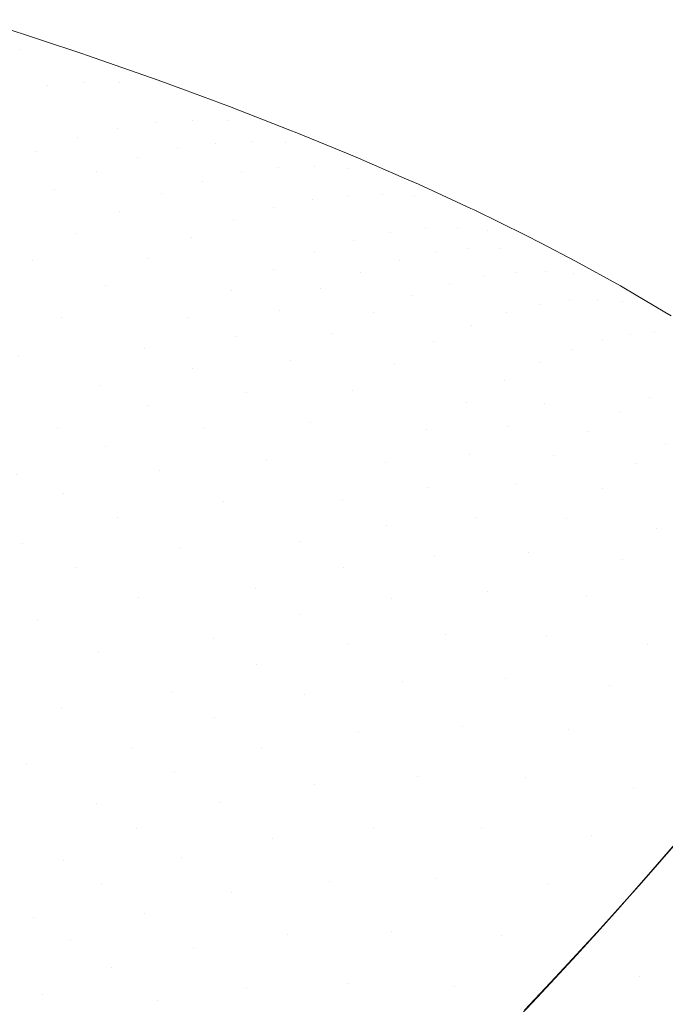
# Model space of a CAD drawing. Header units: centimetres. Extents: x -68 to 68, y -30 to 21.
# Tile 26 of 27: x 63.18 to 65.15, y 17.21 to 20.21. Entities that reach past the tile are written whole.
import ezdxf

# ---------------------------------------------------------------- set-up
doc = ezdxf.new("R2010")
doc.units = ezdxf.units.CM
doc.header["$LTSCALE"] = 2.54
doc.layers.add('Lucido design-1', color=7, linetype='Continuous')

# ---------------------------------------------------------------- blocks, each defined once
blk = doc.blocks.new('Gruppo-1')
at = {"color": 1, "linetype": 'Continuous', "lineweight": 9}
for points, invisible_edges in [([(63.0693, 20.1174, 171.1149), (63.1787, 20.1203, 171.0371), (62.8917, 20.2101, 170.699)], 11), ([(63.1084, 20.1918, 170.5694), (62.8917, 20.2101, 170.699), (63.1787, 20.1203, 171.0371)], 11), ([(63.1787, 20.1203, 171.0371), (63.3695, 20.1056, 170.8757), (63.1084, 20.1918, 170.5694)], 9), ([(63.0693, 20.1174, 171.1149), (62.9545, 20.105, 171.1941), (63.2602, 20.0091, 171.5341)], 11), ([(63.1414, 19.9886, 171.6175), (63.2602, 20.0091, 171.5341), (62.9545, 20.105, 171.1941)], 11), ([(63.1787, 20.1203, 171.0371), (63.0693, 20.1174, 171.1149), (63.3737, 20.019, 171.4516)], 11), ([(63.2602, 20.0091, 171.5341), (63.3737, 20.019, 171.4516), (63.0693, 20.1174, 171.1149)], 11), ([(63.3737, 20.019, 171.4516), (63.4815, 20.0195, 171.3706), (63.1787, 20.1203, 171.0371)], 11), ([(63.1787, 20.1203, 171.0371), (63.4815, 20.0195, 171.3706), (63.5994, 20.0254, 171.1309)], 11), ([(63.1787, 20.1203, 171.0371), (63.3802, 20.1019, 170.8876), (63.3695, 20.1056, 170.8757)], 9), ([(63.5994, 20.0254, 171.1309), (63.3802, 20.1019, 170.8876), (63.1787, 20.1203, 171.0371)], 10), ([(63.2602, 20.0091, 171.5341), (63.1414, 19.9886, 171.6175), (63.476, 19.8792, 171.959)], 11), ([(63.3737, 20.019, 171.4516), (63.2602, 20.0091, 171.5341), (63.593, 19.8968, 171.8709)], 11), ([(63.476, 19.8792, 171.959), (63.593, 19.8968, 171.8709), (63.2602, 20.0091, 171.5341)], 11), ([(63.4815, 20.0195, 171.3706), (63.3737, 20.019, 171.4516), (63.7043, 19.904, 171.7838)], 11), ([(63.593, 19.8968, 171.8709), (63.7043, 19.904, 171.7838), (63.3737, 20.019, 171.4516)], 11), ([(63.4815, 20.0195, 171.3706), (63.6796, 19.9958, 171.2143), (63.5994, 20.0254, 171.1309)], 9), ([(63.7043, 19.904, 171.7838), (63.8094, 19.9017, 171.6984), (63.4815, 20.0195, 171.3706)], 11), ([(63.4815, 20.0195, 171.3706), (63.8094, 19.9017, 171.6984), (63.8174, 19.945, 171.3575)], 11), ([(63.8174, 19.945, 171.3575), (63.6796, 19.9958, 171.2143), (63.4815, 20.0195, 171.3706)], 10), ([(63.1414, 19.9886, 171.6175), (63.0179, 19.9563, 171.7009), (63.3538, 19.8498, 172.0472)], 11), ([(63.3538, 19.8498, 172.0472), (63.476, 19.8792, 171.959), (63.1414, 19.9886, 171.6175)], 11), ([(63.0179, 19.9563, 171.7009), (62.8907, 19.9113, 171.7834), (63.2272, 19.8075, 172.1345)], 11), ([(63.2272, 19.8075, 172.1345), (63.3538, 19.8498, 172.0472), (63.0179, 19.9563, 171.7009)], 11), ([(63.8094, 19.9017, 171.6984), (64.001, 19.8735, 171.5345), (63.8174, 19.945, 171.3575)], 9), ([(63.0974, 19.7515, 172.2198), (63.2272, 19.8075, 172.1345), (62.8907, 19.9113, 171.7834)], 11), ([(63.593, 19.8968, 171.8709), (63.476, 19.8792, 171.959), (63.658, 19.816, 172.1291)], 11), ([(63.7043, 19.904, 171.7838), (63.593, 19.8968, 171.8709), (63.7736, 19.8321, 172.0379)], 11), ([(63.658, 19.816, 172.1291), (63.7736, 19.8321, 172.0379), (63.593, 19.8968, 171.8709)], 11), ([(63.7736, 19.8321, 172.0379), (63.8832, 19.8377, 171.9478), (63.7043, 19.904, 171.7838)], 11), ([(63.8094, 19.9017, 171.6984), (63.7043, 19.904, 171.7838), (63.8832, 19.8377, 171.9478)], 11), ([(63.8832, 19.8377, 171.9478), (63.9864, 19.834, 171.8595), (63.8094, 19.9017, 171.6984)], 11), ([(64.0221, 19.8652, 171.5548), (63.8094, 19.9017, 171.6984), (63.9864, 19.834, 171.8595)], 11), ([(64.0221, 19.8652, 171.5548), (64.001, 19.8735, 171.5345), (63.8094, 19.9017, 171.6984)], 10), ([(63.476, 19.8792, 171.959), (63.3538, 19.8498, 172.0472), (63.5369, 19.7881, 172.2205)], 11), ([(63.5369, 19.7881, 172.2205), (63.658, 19.816, 172.1291), (63.476, 19.8792, 171.959)], 11), ([(63.9864, 19.834, 171.8595), (64.1738, 19.8028, 171.69), (64.0221, 19.8652, 171.5548)], 9), ([(63.3538, 19.8498, 172.0472), (63.2272, 19.8075, 172.1345), (63.4111, 19.7474, 172.311)], 11), ([(63.4111, 19.7474, 172.311), (63.5369, 19.7881, 172.2205), (63.3538, 19.8498, 172.0472)], 11), ([(63.7736, 19.8321, 172.0379), (63.658, 19.816, 172.1291), (63.8544, 19.7441, 172.299)], 11), ([(63.8832, 19.8377, 171.9478), (63.7736, 19.8321, 172.0379), (63.9679, 19.7587, 172.2039)], 11), ([(63.8544, 19.7441, 172.299), (63.9679, 19.7587, 172.2039), (63.7736, 19.8321, 172.0379)], 11), ([(63.9679, 19.7587, 172.2039), (64.0752, 19.7627, 172.1101), (63.8832, 19.8377, 171.9478)], 11), ([(63.9864, 19.834, 171.8595), (63.8832, 19.8377, 171.9478), (64.0752, 19.7627, 172.1101)], 11), ([(64.0752, 19.7627, 172.1101), (64.1758, 19.7575, 172.0182), (63.9864, 19.834, 171.8595)], 11), ([(64.2108, 19.7876, 171.7229), (63.9864, 19.834, 171.8595), (64.1758, 19.7575, 172.0182)], 11), ([(64.2108, 19.7876, 171.7229), (64.1738, 19.8028, 171.69), (63.9864, 19.834, 171.8595)], 10), ([(63.2272, 19.8075, 172.1345), (63.0974, 19.7515, 172.2198), (63.2815, 19.6928, 172.3994)], 11), ([(63.2815, 19.6928, 172.3994), (63.4111, 19.7474, 172.311), (63.2272, 19.8075, 172.1345)], 11), ([(63.658, 19.816, 172.1291), (63.5369, 19.7881, 172.2205), (63.7349, 19.7178, 172.3943)], 11), ([(63.7349, 19.7178, 172.3943), (63.8544, 19.7441, 172.299), (63.658, 19.816, 172.1291)], 11), ([(63.5369, 19.7881, 172.2205), (63.4111, 19.7474, 172.311), (63.6104, 19.6787, 172.4887)], 11), ([(63.6104, 19.6787, 172.4887), (63.7349, 19.7178, 172.3943), (63.5369, 19.7881, 172.2205)], 11), ([(64.1758, 19.7575, 172.0182), (64.3574, 19.7237, 171.8419), (64.2108, 19.7876, 171.7229)], 9), ([(63.1495, 19.6235, 172.4843), (63.2815, 19.6928, 172.3994), (63.0974, 19.7515, 172.2198)], 11), ([(63.4111, 19.7474, 172.311), (63.2815, 19.6928, 172.3994), (63.4816, 19.6255, 172.581)], 11), ([(63.4816, 19.6255, 172.581), (63.6104, 19.6787, 172.4887), (63.4111, 19.7474, 172.311)], 11), ([(63.8544, 19.7441, 172.299), (63.7349, 19.7178, 172.3943), (63.952, 19.6358, 172.568)], 11), ([(63.9679, 19.7587, 172.2039), (63.8544, 19.7441, 172.299), (64.0689, 19.6606, 172.4678)], 11), ([(63.952, 19.6358, 172.568), (64.0689, 19.6606, 172.4678), (63.8544, 19.7441, 172.299)], 11), ([(64.0752, 19.7627, 172.1101), (63.9679, 19.7587, 172.2039), (64.1795, 19.6737, 172.3678)], 11), ([(64.0689, 19.6606, 172.4678), (64.1795, 19.6737, 172.3678), (63.9679, 19.7587, 172.2039)], 11), ([(64.1795, 19.6737, 172.3678), (64.2834, 19.6763, 172.2693), (64.0752, 19.7627, 172.1101)], 11), ([(64.1758, 19.7575, 172.0182), (64.0752, 19.7627, 172.1101), (64.2834, 19.6763, 172.2693)], 11), ([(64.2834, 19.6763, 172.2693), (64.3804, 19.6698, 172.1729), (64.1758, 19.7575, 172.0182)], 11), ([(64.3938, 19.7078, 171.8714), (64.1758, 19.7575, 172.0182), (64.3804, 19.6698, 172.1729)], 11), ([(64.3938, 19.7078, 171.8714), (64.3574, 19.7237, 171.8419), (64.1758, 19.7575, 172.0182)], 10), ([(63.7349, 19.7178, 172.3943), (63.6104, 19.6787, 172.4887), (63.8295, 19.5982, 172.6674)], 11), ([(63.8295, 19.5982, 172.6674), (63.952, 19.6358, 172.568), (63.7349, 19.7178, 172.3943)], 11), ([(64.3804, 19.6698, 172.1729), (64.5537, 19.6339, 171.9887), (64.3938, 19.7078, 171.8714)], 9), ([(63.2815, 19.6928, 172.3994), (63.1495, 19.6235, 172.4843), (63.3499, 19.5576, 172.6697)], 11), ([(63.3499, 19.5576, 172.6697), (63.4816, 19.6255, 172.581), (63.2815, 19.6928, 172.3994)], 11), ([(63.6104, 19.6787, 172.4887), (63.4816, 19.6255, 172.581), (63.7022, 19.5465, 172.7646)], 11), ([(63.7022, 19.5465, 172.7646), (63.8295, 19.5982, 172.6674), (63.6104, 19.6787, 172.4887)], 11), ([(64.0689, 19.6606, 172.4678), (63.952, 19.6358, 172.568), (64.196, 19.5361, 172.7415)], 11), ([(64.1795, 19.6737, 172.3678), (64.0689, 19.6606, 172.4678), (64.3087, 19.5597, 172.6348)], 11), ([(64.196, 19.5361, 172.7415), (64.3087, 19.5597, 172.6348), (64.0689, 19.6606, 172.4678)], 11), ([(64.2834, 19.6763, 172.2693), (64.1795, 19.6737, 172.3678), (64.4147, 19.5717, 172.5286)], 11), ([(64.3087, 19.5597, 172.6348), (64.4147, 19.5717, 172.5286), (64.1795, 19.6737, 172.3678)], 11), ([(64.4147, 19.5717, 172.5286), (64.5136, 19.5734, 172.4239), (64.2834, 19.6763, 172.2693)], 11), ([(64.3804, 19.6698, 172.1729), (64.2834, 19.6763, 172.2693), (64.5136, 19.5734, 172.4239)], 11), ([(64.5136, 19.5734, 172.4239), (64.6053, 19.5659, 172.3216), (64.3804, 19.6698, 172.1729)], 11), ([(64.5633, 19.6296, 171.9957), (64.3804, 19.6698, 172.1729), (64.6053, 19.5659, 172.3216)], 11), ([(64.5633, 19.6296, 171.9957), (64.5537, 19.6339, 171.9887), (64.3804, 19.6698, 172.1729)], 10), ([(63.1495, 19.6235, 172.4843), (63.0165, 19.539, 172.5643), (63.2166, 19.4744, 172.7533)], 11), ([(63.2166, 19.4744, 172.7533), (63.3499, 19.5576, 172.6697), (63.1495, 19.6235, 172.4843)], 11), ([(63.4816, 19.6255, 172.581), (63.3499, 19.5576, 172.6697), (63.5713, 19.48, 172.8581)], 11), ([(63.5713, 19.48, 172.8581), (63.7022, 19.5465, 172.7646), (63.4816, 19.6255, 172.581)], 11), ([(63.952, 19.6358, 172.568), (63.8295, 19.5982, 172.6674), (64.0769, 19.4996, 172.8474)], 11), ([(64.0769, 19.4996, 172.8474), (64.196, 19.5361, 172.7415), (63.952, 19.6358, 172.568)], 11), ([(64.6053, 19.5659, 172.3216), (64.72, 19.5529, 172.0984), (64.5633, 19.6296, 171.9957)], 9), ([(63.8295, 19.5982, 172.6674), (63.7022, 19.5465, 172.7646), (63.9523, 19.4491, 172.951)], 11), ([(63.9523, 19.4491, 172.951), (64.0769, 19.4996, 172.8474), (63.8295, 19.5982, 172.6674)], 11), ([(63.3499, 19.5576, 172.6697), (63.2166, 19.4744, 172.7533), (63.4381, 19.3979, 172.9462)], 11), ([(63.4381, 19.3979, 172.9462), (63.5713, 19.48, 172.8581), (63.3499, 19.5576, 172.6697)], 11), ([(64.3087, 19.5597, 172.6348), (64.196, 19.5361, 172.7415), (64.3343, 19.4755, 172.8289)], 11), ([(64.4147, 19.5717, 172.5286), (64.3087, 19.5597, 172.6348), (64.444, 19.4989, 172.7181)], 11), ([(64.3343, 19.4755, 172.8289), (64.444, 19.4989, 172.7181), (64.3087, 19.5597, 172.6348)], 11), ([(64.5136, 19.5734, 172.4239), (64.4147, 19.5717, 172.5286), (64.5466, 19.5107, 172.6079)], 11), ([(64.444, 19.4989, 172.7181), (64.5466, 19.5107, 172.6079), (64.4147, 19.5717, 172.5286)], 11), ([(64.6053, 19.5659, 172.3216), (64.5136, 19.5734, 172.4239), (64.6419, 19.5122, 172.4993)], 11), ([(64.5466, 19.5107, 172.6079), (64.6419, 19.5122, 172.4993), (64.5136, 19.5734, 172.4239)], 11), ([(64.8654, 19.4342, 172.4626), (64.6053, 19.5659, 172.3216), (64.6419, 19.5122, 172.4993)], 11), ([(64.6053, 19.5659, 172.3216), (64.8654, 19.4342, 172.4626), (64.8723, 19.4738, 172.1856)], 11), ([(64.6053, 19.5659, 172.3216), (64.7676, 19.5282, 172.1257), (64.72, 19.5529, 172.0984)], 9), ([(64.8723, 19.4738, 172.1856), (64.7676, 19.5282, 172.1257), (64.6053, 19.5659, 172.3216)], 10), ([(63.0834, 19.3756, 172.8302), (63.2166, 19.4744, 172.7533), (63.0165, 19.539, 172.5643)], 11), ([(63.7022, 19.5465, 172.7646), (63.5713, 19.48, 172.8581), (63.8233, 19.3836, 173.0507)], 11), ([(63.8233, 19.3836, 173.0507), (63.9523, 19.4491, 172.951), (63.7022, 19.5465, 172.7646)], 11), ([(64.196, 19.5361, 172.7415), (64.0769, 19.4996, 172.8474), (64.2179, 19.4392, 172.9389)], 11), ([(64.2179, 19.4392, 172.9389), (64.3343, 19.4755, 172.8289), (64.196, 19.5361, 172.7415)], 11), ([(64.0769, 19.4996, 172.8474), (63.9523, 19.4491, 172.951), (64.0955, 19.389, 173.0466)], 11), ([(64.0955, 19.389, 173.0466), (64.2179, 19.4392, 172.9389), (64.0769, 19.4996, 172.8474)], 11), ([(64.444, 19.4989, 172.7181), (64.3343, 19.4755, 172.8289), (64.4883, 19.4036, 172.9169)], 11), ([(64.5466, 19.5107, 172.6079), (64.444, 19.4989, 172.7181), (64.5939, 19.4272, 172.8013)], 11), ([(64.4883, 19.4036, 172.9169), (64.5939, 19.4272, 172.8013), (64.444, 19.4989, 172.7181)], 11), ([(64.6419, 19.5122, 172.4993), (64.5466, 19.5107, 172.6079), (64.6919, 19.4394, 172.6862)], 11), ([(64.5939, 19.4272, 172.8013), (64.6919, 19.4394, 172.6862), (64.5466, 19.5107, 172.6079)], 11), ([(64.6919, 19.4394, 172.6862), (64.7824, 19.4413, 172.5731), (64.6419, 19.5122, 172.4993)], 11), ([(64.6419, 19.5122, 172.4993), (64.7824, 19.4413, 172.5731), (64.8654, 19.4342, 172.4626)], 11), ([(63.2166, 19.4744, 172.7533), (63.0834, 19.3756, 172.8302), (63.3043, 19.3002, 173.0272)], 11), ([(63.3043, 19.3002, 173.0272), (63.4381, 19.3979, 172.9462), (63.2166, 19.4744, 172.7533)], 11), ([(63.5713, 19.48, 172.8581), (63.4381, 19.3979, 172.9462), (63.6911, 19.3026, 173.1446)], 11), ([(63.6911, 19.3026, 173.1446), (63.8233, 19.3836, 173.0507), (63.5713, 19.48, 172.8581)], 11), ([(64.3343, 19.4755, 172.8289), (64.2179, 19.4392, 172.9389), (64.3756, 19.3671, 173.0318)], 11), ([(64.3756, 19.3671, 173.0318), (64.4883, 19.4036, 172.9169), (64.3343, 19.4755, 172.8289)], 11), ([(64.8654, 19.4342, 172.4626), (65.0095, 19.3981, 172.2524), (64.8723, 19.4738, 172.1856)], 9), ([(63.9523, 19.4491, 172.951), (63.8233, 19.3836, 173.0507), (63.9682, 19.3238, 173.1503)], 11), ([(63.9682, 19.3238, 173.1503), (64.0955, 19.389, 173.0466), (63.9523, 19.4491, 172.951)], 11), ([(64.2179, 19.4392, 172.9389), (64.0955, 19.389, 173.0466), (64.2565, 19.3166, 173.1444)], 11), ([(64.2565, 19.3166, 173.1444), (64.3756, 19.3671, 173.0318), (64.2179, 19.4392, 172.9389)], 11), ([(64.6919, 19.4394, 172.6862), (64.5939, 19.4272, 172.8013), (64.7625, 19.3405, 172.8836)], 11), ([(64.7824, 19.4413, 172.5731), (64.6919, 19.4394, 172.6862), (64.8545, 19.3539, 172.7629)], 11), ([(64.7625, 19.3405, 172.8836), (64.8545, 19.3539, 172.7629), (64.6919, 19.4394, 172.6862)], 11), ([(64.8545, 19.3539, 172.7629), (64.9385, 19.3571, 172.6443), (64.7824, 19.4413, 172.5731)], 11), ([(64.8654, 19.4342, 172.4626), (64.7824, 19.4413, 172.5731), (64.9385, 19.3571, 172.6443)], 11), ([(64.5939, 19.4272, 172.8013), (64.4883, 19.4036, 172.9169), (64.6627, 19.3156, 173.005)], 11), ([(64.6627, 19.3156, 173.005), (64.7625, 19.3405, 172.8836), (64.5939, 19.4272, 172.8013)], 11), ([(64.9385, 19.3571, 172.6443), (65.0149, 19.3514, 172.5286), (64.8654, 19.4342, 172.4626)], 11), ([(65.02, 19.3923, 172.2575), (64.8654, 19.4342, 172.4626), (65.0149, 19.3514, 172.5286)], 11), ([(65.02, 19.3923, 172.2575), (65.0095, 19.3981, 172.2524), (64.8654, 19.4342, 172.4626)], 10), ([(63.4381, 19.3979, 172.9462), (63.3043, 19.3002, 173.0272), (63.5573, 19.2057, 173.231)], 11), ([(63.5573, 19.2057, 173.231), (63.6911, 19.3026, 173.1446), (63.4381, 19.3979, 172.9462)], 11), ([(63.8233, 19.3836, 173.0507), (63.6911, 19.3026, 173.1446), (63.8371, 19.2431, 173.248)], 11), ([(63.8371, 19.2431, 173.248), (63.9682, 19.3238, 173.1503), (63.8233, 19.3836, 173.0507)], 11), ([(64.0955, 19.389, 173.0466), (63.9682, 19.3238, 173.1503), (64.1317, 19.2513, 173.2527)], 11), ([(64.1317, 19.2513, 173.2527), (64.2565, 19.3166, 173.1444), (64.0955, 19.389, 173.0466)], 11), ([(64.4883, 19.4036, 172.9169), (64.3756, 19.3671, 173.0318), (64.5553, 19.2781, 173.1257)], 11), ([(64.5553, 19.2781, 173.1257), (64.6627, 19.3156, 173.005), (64.4883, 19.4036, 172.9169)], 11), ([(65.0149, 19.3514, 172.5286), (65.1457, 19.318, 172.3084), (65.02, 19.3923, 172.2575)], 9), ([(63.1718, 19.1869, 173.0995), (63.3043, 19.3002, 173.0272), (63.0834, 19.3756, 172.8302)], 11), ([(64.3756, 19.3671, 173.0318), (64.2565, 19.3166, 173.1444), (64.4407, 19.2267, 173.244)], 11), ([(64.4407, 19.2267, 173.244), (64.5553, 19.2781, 173.1257), (64.3756, 19.3671, 173.0318)], 11), ([(64.8545, 19.3539, 172.7629), (64.7625, 19.3405, 172.8836), (64.9555, 19.2319, 172.963)], 11), ([(64.9385, 19.3571, 172.6443), (64.8545, 19.3539, 172.7629), (65.039, 19.2481, 172.8358)], 11), ([(64.9555, 19.2319, 172.963), (65.039, 19.2481, 172.8358), (64.8545, 19.3539, 172.7629)], 11), ([(65.039, 19.2481, 172.8358), (65.1143, 19.2543, 172.7109), (64.9385, 19.3571, 172.6443)], 11), ([(65.0149, 19.3514, 172.5286), (64.9385, 19.3571, 172.6443), (65.1143, 19.2543, 172.7109)], 11), ([(65.1143, 19.2543, 172.7109), (65.1817, 19.2516, 172.5892), (65.0149, 19.3514, 172.5286)], 11), ([(65.1647, 19.3068, 172.3161), (65.0149, 19.3514, 172.5286), (65.1817, 19.2516, 172.5892)], 11), ([(65.1647, 19.3068, 172.3161), (65.1457, 19.318, 172.3084), (65.0149, 19.3514, 172.5286)], 10), ([(63.9682, 19.3238, 173.1503), (63.8371, 19.2431, 173.248), (64.0024, 19.1705, 173.3549)], 11), ([(64.0024, 19.1705, 173.3549), (64.1317, 19.2513, 173.2527), (63.9682, 19.3238, 173.1503)], 11), ([(64.2565, 19.3166, 173.1444), (64.1317, 19.2513, 173.2527), (64.3198, 19.1605, 173.3579)], 11), ([(64.3198, 19.1605, 173.3579), (64.4407, 19.2267, 173.244), (64.2565, 19.3166, 173.1444)], 11), ([(64.7625, 19.3405, 172.8836), (64.6627, 19.3156, 173.005), (64.8638, 19.2042, 173.091)], 11), ([(64.8638, 19.2042, 173.091), (64.9555, 19.2319, 172.963), (64.7625, 19.3405, 172.8836)], 11), ([(63.3043, 19.3002, 173.0272), (63.1718, 19.1869, 173.0995), (63.4238, 19.0932, 173.3079)], 11), ([(63.4238, 19.0932, 173.3079), (63.5573, 19.2057, 173.231), (63.3043, 19.3002, 173.0272)], 11), ([(63.6911, 19.3026, 173.1446), (63.5573, 19.2057, 173.231), (63.7038, 19.1464, 173.3377)], 11), ([(63.7038, 19.1464, 173.3377), (63.8371, 19.2431, 173.248), (63.6911, 19.3026, 173.1446)], 11), ([(64.6627, 19.3156, 173.005), (64.5553, 19.2781, 173.1257), (64.7639, 19.1641, 173.2184)], 11), ([(64.7639, 19.1641, 173.2184), (64.8638, 19.2042, 173.091), (64.6627, 19.3156, 173.005)], 11), ([(64.5553, 19.2781, 173.1257), (64.4407, 19.2267, 173.244), (64.6561, 19.1102, 173.3433)], 11), ([(64.6561, 19.1102, 173.3433), (64.7639, 19.1641, 173.2184), (64.5553, 19.2781, 173.1257)], 11), ([(63.8371, 19.2431, 173.248), (63.7038, 19.1464, 173.3377), (63.8702, 19.0738, 173.4487)], 11), ([(63.8702, 19.0738, 173.4487), (64.0024, 19.1705, 173.3549), (63.8371, 19.2431, 173.248)], 11), ([(64.1317, 19.2513, 173.2527), (64.0024, 19.1705, 173.3549), (64.1935, 19.0789, 173.4653)], 11), ([(64.1935, 19.0789, 173.4653), (64.3198, 19.1605, 173.3579), (64.1317, 19.2513, 173.2527)], 11), ([(64.4407, 19.2267, 173.244), (64.3198, 19.1605, 173.3579), (64.541, 19.0419, 173.4637)], 11), ([(64.541, 19.0419, 173.4637), (64.6561, 19.1102, 173.3433), (64.4407, 19.2267, 173.244)], 11), ([(64.9555, 19.2319, 172.963), (64.8638, 19.2042, 173.091), (65.0978, 19.0588, 173.1694)], 11), ([(65.039, 19.2481, 172.8358), (64.9555, 19.2319, 172.963), (65.1782, 19.092, 173.0342)], 11), ([(65.0978, 19.0588, 173.1694), (65.1782, 19.092, 173.0342), (64.9555, 19.2319, 172.963)], 11), ([(65.1143, 19.2543, 172.7109), (65.039, 19.2481, 172.8358), (65.2498, 19.1139, 172.9002)], 11), ([(65.1782, 19.092, 173.0342), (65.2498, 19.1139, 172.9002), (65.039, 19.2481, 172.8358)], 11), ([(65.2498, 19.1139, 172.9002), (65.313, 19.1258, 172.7685), (65.1143, 19.2543, 172.7109)], 11), ([(65.1817, 19.2516, 172.5892), (65.1143, 19.2543, 172.7109), (65.313, 19.1258, 172.7685)], 11), ([(63.5573, 19.2057, 173.231), (63.4238, 19.0932, 173.3079), (63.5701, 19.0341, 173.4177)], 11), ([(63.5701, 19.0341, 173.4177), (63.7038, 19.1464, 173.3377), (63.5573, 19.2057, 173.231)], 11), ([(64.8638, 19.2042, 173.091), (64.7639, 19.1641, 173.2184), (65.0086, 19.0134, 173.3039)], 11), ([(65.0086, 19.0134, 173.3039), (65.0978, 19.0588, 173.1694), (64.8638, 19.2042, 173.091)], 11), ([(63.1718, 19.1869, 173.0995), (63.0425, 19.0586, 173.1613), (63.2925, 18.9655, 173.3736)], 11), ([(63.2925, 18.9655, 173.3736), (63.4238, 19.0932, 173.3079), (63.1718, 19.1869, 173.0995)], 11), ([(64.0024, 19.1705, 173.3549), (63.8702, 19.0738, 173.4487), (64.0632, 18.9816, 173.564)], 11), ([(64.0632, 18.9816, 173.564), (64.1935, 19.0789, 173.4653), (64.0024, 19.1705, 173.3549)], 11), ([(63.7038, 19.1464, 173.3377), (63.5701, 19.0341, 173.4177), (63.7367, 18.9615, 173.5322)], 11), ([(63.7367, 18.9615, 173.5322), (63.8702, 19.0738, 173.4487), (63.7038, 19.1464, 173.3377)], 11), ([(64.3198, 19.1605, 173.3579), (64.1935, 19.0789, 173.4653), (64.4194, 18.9583, 173.5771)], 11), ([(64.4194, 18.9583, 173.5771), (64.541, 19.0419, 173.4637), (64.3198, 19.1605, 173.3579)], 11), ([(64.7639, 19.1641, 173.2184), (64.6561, 19.1102, 173.3433), (64.7779, 19.0383, 173.3911)], 11), ([(65.0086, 19.0134, 173.3039), (64.7639, 19.1641, 173.2184), (64.7779, 19.0383, 173.3911)], 11), ([(64.6561, 19.1102, 173.3433), (64.541, 19.0419, 173.4637), (64.6667, 18.9681, 173.5149)], 11), ([(64.6667, 18.9681, 173.5149), (64.7779, 19.0383, 173.3911), (64.6561, 19.1102, 173.3433)], 11), ([(63.4238, 19.0932, 173.3079), (63.2925, 18.9655, 173.3736), (63.4379, 18.9066, 173.4859)], 11), ([(63.4379, 18.9066, 173.4859), (63.5701, 19.0341, 173.4177), (63.4238, 19.0932, 173.3079)], 11), ([(64.1935, 19.0789, 173.4653), (64.0632, 18.9816, 173.564), (64.2925, 18.8595, 173.6814)], 11), ([(64.2925, 18.8595, 173.6814), (64.4194, 18.9583, 173.5771), (64.1935, 19.0789, 173.4653)], 11), ([(65.1782, 19.092, 173.0342), (65.0978, 19.0588, 173.1694), (65.23, 18.9681, 173.2026)], 11), ([(63.1656, 18.8238, 173.4266), (63.2925, 18.9655, 173.3736), (63.0425, 19.0586, 173.1613)], 11), ([(63.8702, 19.0738, 173.4487), (63.7367, 18.9615, 173.5322), (63.9306, 18.8689, 173.6517)], 11), ([(63.9306, 18.8689, 173.6517), (64.0632, 18.9816, 173.564), (63.8702, 19.0738, 173.4487)], 11), ([(65.0978, 19.0588, 173.1694), (65.0086, 19.0134, 173.3039), (65.1477, 18.9185, 173.3405)], 11), ([(65.1477, 18.9185, 173.3405), (65.23, 18.9681, 173.2026), (65.0978, 19.0588, 173.1694)], 11), ([(63.5701, 19.0341, 173.4177), (63.4379, 18.9066, 173.4859), (63.6039, 18.834, 173.6034)], 11), ([(63.6039, 18.834, 173.6034), (63.7367, 18.9615, 173.5322), (63.5701, 19.0341, 173.4177)], 11), ([(64.541, 19.0419, 173.4637), (64.4194, 18.9583, 173.5771), (64.5484, 18.8829, 173.6316)], 11), ([(64.5484, 18.8829, 173.6316), (64.6667, 18.9681, 173.5149), (64.541, 19.0419, 173.4637)], 11), ([(64.7779, 19.0383, 173.3911), (64.6667, 18.9681, 173.5149), (64.8041, 18.8817, 173.5631)], 11), ([(64.8041, 18.8817, 173.5631), (64.9106, 18.9546, 173.4359), (64.7779, 19.0383, 173.3911)], 11), ([(64.7779, 19.0383, 173.3911), (64.9106, 18.9546, 173.4359), (65.0086, 19.0134, 173.3039)], 11), ([(65.0086, 19.0134, 173.3039), (64.9106, 18.9546, 173.4359), (65.0561, 18.8558, 173.4758)], 11), ([(65.0561, 18.8558, 173.4758), (65.1477, 18.9185, 173.3405), (65.0086, 19.0134, 173.3039)], 11), ([(63.2925, 18.9655, 173.3736), (63.1656, 18.8238, 173.4266), (63.3095, 18.7652, 173.5407)], 11), ([(63.3095, 18.7652, 173.5407), (63.4379, 18.9066, 173.4859), (63.2925, 18.9655, 173.3736)], 11), ([(63.7367, 18.9615, 173.5322), (63.6039, 18.834, 173.6034), (63.7976, 18.7412, 173.7263)], 11), ([(63.7976, 18.7412, 173.7263), (63.9306, 18.8689, 173.6517), (63.7367, 18.9615, 173.5322)], 11), ([(64.0632, 18.9816, 173.564), (63.9306, 18.8689, 173.6517), (64.162, 18.7454, 173.774)], 11), ([(64.162, 18.7454, 173.774), (64.2925, 18.8595, 173.6814), (64.0632, 18.9816, 173.564)], 11), ([(64.4194, 18.9583, 173.5771), (64.2925, 18.8595, 173.6814), (64.4241, 18.7826, 173.7388)], 11), ([(64.4241, 18.7826, 173.7388), (64.5484, 18.8829, 173.6316), (64.4194, 18.9583, 173.5771)], 11), ([(64.6667, 18.9681, 173.5149), (64.5484, 18.8829, 173.6316), (64.6898, 18.7942, 173.6831)], 11), ([(64.6898, 18.7942, 173.6831), (64.8041, 18.8817, 173.5631), (64.6667, 18.9681, 173.5149)], 11), ([(64.9106, 18.9546, 173.4359), (64.8041, 18.8817, 173.5631), (64.9553, 18.7793, 173.6063)], 11), ([(64.9553, 18.7793, 173.6063), (65.0561, 18.8558, 173.4758), (64.9106, 18.9546, 173.4359)], 11), ([(63.4379, 18.9066, 173.4859), (63.3095, 18.7652, 173.5407), (63.4739, 18.6927, 173.6605)], 11), ([(63.4739, 18.6927, 173.6605), (63.6039, 18.834, 173.6034), (63.4379, 18.9066, 173.4859)], 11), ([(65.1477, 18.9185, 173.3405), (65.0561, 18.8558, 173.4758), (65.2151, 18.7388, 173.5077)], 11), ([(63.9306, 18.8689, 173.6517), (63.7976, 18.7412, 173.7263), (64.0295, 18.617, 173.8527)], 11), ([(64.0295, 18.617, 173.8527), (64.162, 18.7454, 173.774), (63.9306, 18.8689, 173.6517)], 11), ([(64.5484, 18.8829, 173.6316), (64.4241, 18.7826, 173.7388), (64.5686, 18.6919, 173.7932)], 11), ([(64.5686, 18.6919, 173.7932), (64.6898, 18.7942, 173.6831), (64.5484, 18.8829, 173.6316)], 11), ([(64.8041, 18.8817, 173.5631), (64.6898, 18.7942, 173.6831), (64.8459, 18.6886, 173.7293)], 11), ([(64.8459, 18.6886, 173.7293), (64.9553, 18.7793, 173.6063), (64.8041, 18.8817, 173.5631)], 11), ([(64.2925, 18.8595, 173.6814), (64.162, 18.7454, 173.774), (64.2952, 18.6675, 173.8341)], 11), ([(64.2952, 18.6675, 173.8341), (64.4241, 18.7826, 173.7388), (64.2925, 18.8595, 173.6814)], 11), ([(65.0561, 18.8558, 173.4758), (64.9553, 18.7793, 173.6063), (65.1211, 18.6575, 173.6409)], 11), ([(65.1211, 18.6575, 173.6409), (65.2151, 18.7388, 173.5077), (65.0561, 18.8558, 173.4758)], 11), ([(63.1656, 18.8238, 173.4266), (63.0451, 18.6698, 173.4655), (63.1867, 18.6114, 173.5808)], 11), ([(63.1867, 18.6114, 173.5808), (63.3095, 18.7652, 173.5407), (63.1656, 18.8238, 173.4266)], 11), ([(63.6039, 18.834, 173.6034), (63.4739, 18.6927, 173.6605), (63.6662, 18.5999, 173.7861)], 11), ([(63.6662, 18.5999, 173.7861), (63.7976, 18.7412, 173.7263), (63.6039, 18.834, 173.6034)], 11), ([(64.4241, 18.7826, 173.7388), (64.2952, 18.6675, 173.8341), (64.4419, 18.5753, 173.8911)], 11), ([(64.4419, 18.5753, 173.8911), (64.5686, 18.6919, 173.7932), (64.4241, 18.7826, 173.7388)], 11), ([(64.6898, 18.7942, 173.6831), (64.5686, 18.6919, 173.7932), (64.7286, 18.5837, 173.8423)], 11), ([(64.7286, 18.5837, 173.8423), (64.8459, 18.6886, 173.7293), (64.6898, 18.7942, 173.6831)], 11), ([(64.9553, 18.7793, 173.6063), (64.8459, 18.6886, 173.7293), (65.0176, 18.5626, 173.7665)], 11), ([(65.0176, 18.5626, 173.7665), (65.1211, 18.6575, 173.6409), (64.9553, 18.7793, 173.6063)], 11), ([(63.3095, 18.7652, 173.5407), (63.1867, 18.6114, 173.5808), (63.3488, 18.5392, 173.702)], 11), ([(63.3488, 18.5392, 173.702), (63.4739, 18.6927, 173.6605), (63.3095, 18.7652, 173.5407)], 11), ([(64.162, 18.7454, 173.774), (64.0295, 18.617, 173.8527), (64.1634, 18.5383, 173.9149)], 11), ([(64.1634, 18.5383, 173.9149), (64.2952, 18.6675, 173.8341), (64.162, 18.7454, 173.774)], 11), ([(63.7976, 18.7412, 173.7263), (63.6662, 18.5999, 173.7861), (63.8971, 18.4754, 173.9155)], 11), ([(63.8971, 18.4754, 173.9155), (64.0295, 18.617, 173.8527), (63.7976, 18.7412, 173.7263)], 11), ([(65.2151, 18.7388, 173.5077), (65.1211, 18.6575, 173.6409), (65.2962, 18.5173, 173.6616)], 11), ([(63.4739, 18.6927, 173.6605), (63.3488, 18.5392, 173.702), (63.5386, 18.4466, 173.8293)], 11), ([(63.5386, 18.4466, 173.8293), (63.6662, 18.5999, 173.7861), (63.4739, 18.6927, 173.6605)], 11), ([(64.5686, 18.6919, 173.7932), (64.4419, 18.5753, 173.8911), (64.6048, 18.465, 173.9426)], 11), ([(64.6048, 18.465, 173.9426), (64.7286, 18.5837, 173.8423), (64.5686, 18.6919, 173.7932)], 11), ([(64.8459, 18.6886, 173.7293), (64.7286, 18.5837, 173.8423), (64.9052, 18.4541, 173.8818)], 11), ([(64.9052, 18.4541, 173.8818), (65.0176, 18.5626, 173.7665), (64.8459, 18.6886, 173.7293)], 11), ([(63.0717, 18.4473, 173.6052), (63.1867, 18.6114, 173.5808), (63.0451, 18.6698, 173.4655)], 11), ([(64.2952, 18.6675, 173.8341), (64.1634, 18.5383, 173.9149), (64.3113, 18.4451, 173.9741)], 11), ([(64.3113, 18.4451, 173.9741), (64.4419, 18.5753, 173.8911), (64.2952, 18.6675, 173.8341)], 11), ([(65.1211, 18.6575, 173.6409), (65.0176, 18.5626, 173.7665), (65.1993, 18.4171, 173.7888)], 11), ([(65.1993, 18.4171, 173.7888), (65.2962, 18.5173, 173.6616), (65.1211, 18.6575, 173.6409)], 11), ([(63.1867, 18.6114, 173.5808), (63.0717, 18.4473, 173.6052), (63.2306, 18.3755, 173.727)], 11), ([(63.2306, 18.3755, 173.727), (63.3488, 18.5392, 173.702), (63.1867, 18.6114, 173.5808)], 11), ([(63.6662, 18.5999, 173.7861), (63.5386, 18.4466, 173.8293), (63.7669, 18.3223, 173.9606)], 11), ([(63.7669, 18.3223, 173.9606), (63.8971, 18.4754, 173.9155), (63.6662, 18.5999, 173.7861)], 11), ([(64.0295, 18.617, 173.8527), (63.8971, 18.4754, 173.9155), (64.0308, 18.3964, 173.9793)], 11), ([(64.0308, 18.3964, 173.9793), (64.1634, 18.5383, 173.9149), (64.0295, 18.617, 173.8527)], 11), ([(64.4419, 18.5753, 173.8911), (64.3113, 18.4451, 173.9741), (64.4757, 18.3333, 174.0276)], 11), ([(64.4757, 18.3333, 174.0276), (64.6048, 18.465, 173.9426), (64.4419, 18.5753, 173.8911)], 11), ([(64.7286, 18.5837, 173.8423), (64.6048, 18.465, 173.9426), (64.7849, 18.3326, 173.9842)], 11), ([(64.7849, 18.3326, 173.9842), (64.9052, 18.4541, 173.8818), (64.7286, 18.5837, 173.8423)], 11), ([(63.3488, 18.5392, 173.702), (63.2306, 18.3755, 173.727), (63.4168, 18.2834, 173.8549)], 11), ([(63.4168, 18.2834, 173.8549), (63.5386, 18.4466, 173.8293), (63.3488, 18.5392, 173.702)], 11), ([(64.1634, 18.5383, 173.9149), (64.0308, 18.3964, 173.9793), (64.1786, 18.3027, 174.0401)], 11), ([(64.1786, 18.3027, 174.0401), (64.3113, 18.4451, 173.9741), (64.1634, 18.5383, 173.9149)], 11), ([(65.0176, 18.5626, 173.7665), (64.9052, 18.4541, 173.8818), (65.0923, 18.3042, 173.9056)], 11), ([(65.0923, 18.3042, 173.9056), (65.1993, 18.4171, 173.7888), (65.0176, 18.5626, 173.7665)], 11), ([(63.8971, 18.4754, 173.9155), (63.7669, 18.3223, 173.9606), (63.8994, 18.2434, 174.0255)], 11), ([(63.8994, 18.2434, 174.0255), (64.0308, 18.3964, 173.9793), (63.8971, 18.4754, 173.9155)], 11), ([(63.1213, 18.2041, 173.7349), (63.2306, 18.3755, 173.727), (63.0717, 18.4473, 173.6052)], 11), ([(63.5386, 18.4466, 173.8293), (63.4168, 18.2834, 173.8549), (63.6411, 18.16, 173.987)], 11), ([(63.6411, 18.16, 173.987), (63.7669, 18.3223, 173.9606), (63.5386, 18.4466, 173.8293)], 11), ([(64.3113, 18.4451, 173.9741), (64.1786, 18.3027, 174.0401), (64.3434, 18.1902, 174.0952)], 11), ([(64.3434, 18.1902, 174.0952), (64.4757, 18.3333, 174.0276), (64.3113, 18.4451, 173.9741)], 11), ([(64.6048, 18.465, 173.9426), (64.4757, 18.3333, 174.0276), (64.6581, 18.199, 174.071)], 11), ([(64.6581, 18.199, 174.071), (64.7849, 18.3326, 173.9842), (64.6048, 18.465, 173.9426)], 11), ([(64.9052, 18.4541, 173.8818), (64.7849, 18.3326, 173.9842), (64.9762, 18.1792, 174.0093)], 11), ([(64.9762, 18.1792, 174.0093), (65.0923, 18.3042, 173.9056), (64.9052, 18.4541, 173.8818)], 11), ([(65.1993, 18.4171, 173.7888), (65.0923, 18.3042, 173.9056), (65.2837, 18.136, 173.9085)], 11), ([(64.0308, 18.3964, 173.9793), (63.8994, 18.2434, 174.0255), (64.0461, 18.1498, 174.0873)], 11), ([(64.0461, 18.1498, 174.0873), (64.1786, 18.3027, 174.0401), (64.0308, 18.3964, 173.9793)], 11), ([(63.2306, 18.3755, 173.727), (63.1213, 18.2041, 173.7349), (63.3029, 18.1129, 173.8625)], 11), ([(63.3029, 18.1129, 173.8625), (63.4168, 18.2834, 173.8549), (63.2306, 18.3755, 173.727)], 11), ([(64.4757, 18.3333, 174.0276), (64.3434, 18.1902, 174.0952), (64.5265, 18.055, 174.1398)], 11), ([(64.5265, 18.055, 174.1398), (64.6581, 18.199, 174.071), (64.4757, 18.3333, 174.0276)], 11), ([(64.7849, 18.3326, 173.9842), (64.6581, 18.199, 174.071), (64.852, 18.0433, 174.0971)], 11), ([(64.852, 18.0433, 174.0971), (64.9762, 18.1792, 174.0093), (64.7849, 18.3326, 173.9842)], 11), ([(63.7669, 18.3223, 173.9606), (63.6411, 18.16, 173.987), (63.7713, 18.0817, 174.0524)], 11), ([(63.7713, 18.0817, 174.0524), (63.8994, 18.2434, 174.0255), (63.7669, 18.3223, 173.9606)], 11), ([(64.1786, 18.3027, 174.0401), (64.0461, 18.1498, 174.0873), (64.2099, 18.0375, 174.1434)], 11), ([(64.2099, 18.0375, 174.1434), (64.3434, 18.1902, 174.0952), (64.1786, 18.3027, 174.0401)], 11), ([(65.0923, 18.3042, 173.9056), (64.9762, 18.1792, 174.0093), (65.172, 18.0071, 174.0123)], 11), ([(65.172, 18.0071, 174.0123), (65.2837, 18.136, 173.9085), (65.0923, 18.3042, 173.9056)], 11), ([(63.4168, 18.2834, 173.8549), (63.3029, 18.1129, 173.8625), (63.5217, 17.991, 173.9941)], 11), ([(63.5217, 17.991, 173.9941), (63.6411, 18.16, 173.987), (63.4168, 18.2834, 173.8549)], 11), ([(63.8994, 18.2434, 174.0255), (63.7713, 18.0817, 174.0524), (63.9158, 17.9889, 174.1146)], 11), ([(63.9158, 17.9889, 174.1146), (64.0461, 18.1498, 174.0873), (63.8994, 18.2434, 174.0255)], 11), ([(63.1213, 18.2041, 173.7349), (63.0225, 18.0277, 173.7258), (63.1985, 17.9378, 173.852)], 11), ([(63.1985, 17.9378, 173.852), (63.3029, 18.1129, 173.8625), (63.1213, 18.2041, 173.7349)], 11), ([(64.3434, 18.1902, 174.0952), (64.2099, 18.0375, 174.1434), (64.392, 17.9025, 174.1888)], 11), ([(64.392, 17.9025, 174.1888), (64.5265, 18.055, 174.1398), (64.3434, 18.1902, 174.0952)], 11), ([(64.6581, 18.199, 174.071), (64.5265, 18.055, 174.1398), (64.7215, 17.8982, 174.1667)], 11), ([(64.7215, 17.8982, 174.1667), (64.852, 18.0433, 174.0971), (64.6581, 18.199, 174.071)], 11), ([(64.9762, 18.1792, 174.0093), (64.852, 18.0433, 174.0971), (65.0509, 17.8687, 174.1003)], 11), ([(65.0509, 17.8687, 174.1003), (65.172, 18.0071, 174.0123), (64.9762, 18.1792, 174.0093)], 11), ([(63.6411, 18.16, 173.987), (63.5217, 17.991, 173.9941), (63.6488, 17.9138, 174.0592)], 11), ([(63.6488, 17.9138, 174.0592), (63.7713, 18.0817, 174.0524), (63.6411, 18.16, 173.987)], 11), ([(64.0461, 18.1498, 174.0873), (63.9158, 17.9889, 174.1146), (64.0772, 17.8775, 174.171)], 11), ([(64.0772, 17.8775, 174.171), (64.2099, 18.0375, 174.1434), (64.0461, 18.1498, 174.0873)], 11), ([(63.3029, 18.1129, 173.8625), (63.1985, 17.9378, 173.852), (63.4105, 17.8181, 173.9819)], 11), ([(63.4105, 17.8181, 173.9819), (63.5217, 17.991, 173.9941), (63.3029, 18.1129, 173.8625)], 11), ([(63.7713, 18.0817, 174.0524), (63.6488, 17.9138, 174.0592), (63.7899, 17.8224, 174.1211)], 11), ([(63.7899, 17.8224, 174.1211), (63.9158, 17.9889, 174.1146), (63.7713, 18.0817, 174.0524)], 11), ([(64.5265, 18.055, 174.1398), (64.392, 17.9025, 174.1888), (64.5864, 17.7459, 174.2163)], 11), ([(64.5864, 17.7459, 174.2163), (64.7215, 17.8982, 174.1667), (64.5265, 18.055, 174.1398)], 11), ([(63.1051, 17.7609, 173.8239), (63.1985, 17.9378, 173.852), (63.0225, 18.0277, 173.7258)], 11), ([(64.2099, 18.0375, 174.1434), (64.0772, 17.8775, 174.171), (64.257, 17.7437, 174.2168)], 11), ([(64.257, 17.7437, 174.2168), (64.392, 17.9025, 174.1888), (64.2099, 18.0375, 174.1434)], 11), ([(64.852, 18.0433, 174.0971), (64.7215, 17.8982, 174.1667), (64.9216, 17.7224, 174.17)], 11), ([(64.9216, 17.7224, 174.17), (65.0509, 17.8687, 174.1003), (64.852, 18.0433, 174.0971)], 11), ([(65.3139, 17.857, 174.0033), (65.172, 18.0071, 174.0123), (65.0509, 17.8687, 174.1003)], 11), ([(63.5217, 17.991, 173.9941), (63.4105, 17.8181, 173.9819), (63.5337, 17.7424, 174.0461)], 11), ([(63.5337, 17.7424, 174.0461), (63.6488, 17.9138, 174.0592), (63.5217, 17.991, 173.9941)], 11), ([(63.9158, 17.9889, 174.1146), (63.7899, 17.8224, 174.1211), (63.9476, 17.7128, 174.1773)], 11), ([(63.9476, 17.7128, 174.1773), (64.0772, 17.8775, 174.171), (63.9158, 17.9889, 174.1146)], 11), ([(63.1985, 17.9378, 173.852), (63.1051, 17.7609, 173.8239), (63.3092, 17.644, 173.9511)], 11), ([(63.3092, 17.644, 173.9511), (63.4105, 17.8181, 173.9819), (63.1985, 17.9378, 173.852)], 11), ([(63.6488, 17.9138, 174.0592), (63.5337, 17.7424, 174.0461), (63.6704, 17.653, 174.1072)], 11), ([(63.6704, 17.653, 174.1072), (63.7899, 17.8224, 174.1211), (63.6488, 17.9138, 174.0592)], 11), ([(64.0772, 17.8775, 174.171), (63.9476, 17.7128, 174.1773), (64.1235, 17.5813, 174.2229)], 11), ([(64.1235, 17.5813, 174.2229), (64.257, 17.7437, 174.2168), (64.0772, 17.8775, 174.171)], 11), ([(64.392, 17.9025, 174.1888), (64.257, 17.7437, 174.2168), (64.449, 17.5886, 174.2444)], 11), ([(64.449, 17.5886, 174.2444), (64.5864, 17.7459, 174.2163), (64.392, 17.9025, 174.1888)], 11), ([(64.7215, 17.8982, 174.1667), (64.5864, 17.7459, 174.2163), (64.7861, 17.5704, 174.2197)], 11), ([(64.7861, 17.5704, 174.2197), (64.9216, 17.7224, 174.17), (64.7215, 17.8982, 174.1667)], 11), ([(65.0509, 17.8687, 174.1003), (64.9216, 17.7224, 174.17), (65.1091, 17.617, 174.1376)], 11), ([(65.0509, 17.8687, 174.1003), (65.214, 17.7384, 174.0772), (65.3139, 17.857, 174.0033)], 9), ([(65.0509, 17.8687, 174.1003), (65.2021, 17.7246, 174.0841), (65.214, 17.7384, 174.0772)], 9), ([(65.1091, 17.617, 174.1376), (65.2021, 17.7246, 174.0841), (65.0509, 17.8687, 174.1003)], 10), ([(63.4105, 17.8181, 173.9819), (63.3092, 17.644, 173.9511), (63.4276, 17.5704, 174.0138)], 11), ([(63.4276, 17.5704, 174.0138), (63.5337, 17.7424, 174.0461), (63.4105, 17.8181, 173.9819)], 11), ([(63.7899, 17.8224, 174.1211), (63.6704, 17.653, 174.1072), (63.8233, 17.546, 174.1625)], 11), ([(63.8233, 17.546, 174.1625), (63.9476, 17.7128, 174.1773), (63.7899, 17.8224, 174.1211)], 11), ([(63.1051, 17.7609, 173.8239), (63.0236, 17.585, 173.7795), (63.2188, 17.4715, 173.9029)], 11), ([(63.2188, 17.4715, 173.9029), (63.3092, 17.644, 173.9511), (63.1051, 17.7609, 173.8239)], 11), ([(63.5337, 17.7424, 174.0461), (63.4276, 17.5704, 174.0138), (63.559, 17.4836, 174.0734)], 11), ([(63.559, 17.4836, 174.0734), (63.6704, 17.653, 174.1072), (63.5337, 17.7424, 174.0461)], 11), ([(64.257, 17.7437, 174.2168), (64.1235, 17.5813, 174.2229), (64.3115, 17.4291, 174.2504)], 11), ([(64.3115, 17.4291, 174.2504), (64.449, 17.5886, 174.2444), (64.257, 17.7437, 174.2168)], 11), ([(64.5864, 17.7459, 174.2163), (64.449, 17.5886, 174.2444), (64.6465, 17.4151, 174.2478)], 11), ([(64.6465, 17.4151, 174.2478), (64.7861, 17.5704, 174.2197), (64.5864, 17.7459, 174.2163)], 11), ([(63.9476, 17.7128, 174.1773), (63.8233, 17.546, 174.1625), (63.9938, 17.4179, 174.2074)], 11), ([(63.9938, 17.4179, 174.2074), (64.1235, 17.5813, 174.2229), (63.9476, 17.7128, 174.1773)], 11), ([(64.9216, 17.7224, 174.17), (64.7861, 17.5704, 174.2197), (65.0005, 17.494, 174.1839)], 11), ([(64.9216, 17.7224, 174.17), (65.074, 17.5772, 174.1526), (65.1091, 17.617, 174.1376)], 9), ([(65.0005, 17.494, 174.1839), (65.074, 17.5772, 174.1526), (64.9216, 17.7224, 174.17)], 10), ([(65.1855, 17.7049, 174.0953), (65.0736, 17.5769, 174.1544), (65.205, 17.4428, 174.1249)], 10), ([(63.3092, 17.644, 173.9511), (63.2188, 17.4715, 173.9029), (63.3319, 17.4004, 173.9635)], 11), ([(63.3319, 17.4004, 173.9635), (63.4276, 17.5704, 174.0138), (63.3092, 17.644, 173.9511)], 11), ([(63.6704, 17.653, 174.1072), (63.559, 17.4836, 174.0734), (63.706, 17.3801, 174.1273)], 11), ([(63.706, 17.3801, 174.1273), (63.8233, 17.546, 174.1625), (63.6704, 17.653, 174.1072)], 11), ([(63.1403, 17.3031, 173.8388), (63.2188, 17.4715, 173.9029), (63.0236, 17.585, 173.7795)], 11), ([(64.1235, 17.5813, 174.2229), (63.9938, 17.4179, 174.2074), (64.1762, 17.2699, 174.2345)], 11), ([(64.1762, 17.2699, 174.2345), (64.3115, 17.4291, 174.2504), (64.1235, 17.5813, 174.2229)], 11), ([(64.449, 17.5886, 174.2444), (64.3115, 17.4291, 174.2504), (64.505, 17.259, 174.2538)], 11), ([(64.505, 17.259, 174.2538), (64.6465, 17.4151, 174.2478), (64.449, 17.5886, 174.2444)], 11), ([(65.205, 17.4428, 174.1249), (65.0736, 17.5769, 174.1544), (64.9577, 17.4474, 174.1979)], 9), ([(63.4276, 17.5704, 174.0138), (63.3319, 17.4004, 173.9635), (63.4573, 17.3168, 174.021)], 11), ([(63.4573, 17.3168, 174.021), (63.559, 17.4836, 174.0734), (63.4276, 17.5704, 174.0138)], 11), ([(63.8233, 17.546, 174.1625), (63.706, 17.3801, 174.1273), (63.8699, 17.2563, 174.1709)], 11), ([(63.8699, 17.2563, 174.1709), (63.9938, 17.4179, 174.2074), (63.8233, 17.546, 174.1625)], 11), ([(64.8758, 17.3563, 174.2188), (64.7861, 17.5704, 174.2197), (64.6465, 17.4151, 174.2478)], 11), ([(64.7861, 17.5704, 174.2197), (64.9384, 17.4255, 174.2012), (65.0005, 17.494, 174.1839)], 9), ([(64.8758, 17.3563, 174.2188), (64.9384, 17.4255, 174.2012), (64.7861, 17.5704, 174.2197)], 10), ([(63.2188, 17.4715, 173.9029), (63.1403, 17.3031, 173.8388), (63.2475, 17.2349, 173.8969)], 11), ([(63.2475, 17.2349, 173.8969), (63.3319, 17.4004, 173.9635), (63.2188, 17.4715, 173.9029)], 11), ([(63.559, 17.4836, 174.0734), (63.4573, 17.3168, 174.021), (63.5974, 17.2174, 174.073)], 11), ([(63.5974, 17.2174, 174.073), (63.706, 17.3801, 174.1273), (63.559, 17.4836, 174.0734)], 11), ([(64.3115, 17.4291, 174.2504), (64.1762, 17.2699, 174.2345), (64.3641, 17.1047, 174.2378)], 11), ([(64.3641, 17.1047, 174.2378), (64.505, 17.259, 174.2538), (64.3115, 17.4291, 174.2504)], 11), ([(65.0692, 17.2918, 174.1736), (64.9375, 17.4254, 174.2026), (64.8386, 17.3175, 174.2257)], 9), ([(64.9577, 17.4474, 174.1979), (64.9375, 17.4254, 174.2026), (65.0692, 17.2918, 174.1736)], 10), ([(64.9577, 17.4474, 174.1979), (65.0692, 17.2918, 174.1736), (65.205, 17.4428, 174.1249)], 11), ([(65.3397, 17.2961, 174.0807), (65.205, 17.4428, 174.1249), (65.0692, 17.2918, 174.1736)], 11), ([(63.3319, 17.4004, 173.9635), (63.2475, 17.2349, 173.8969), (63.3662, 17.1551, 173.9519)], 11), ([(63.3662, 17.1551, 173.9519), (63.4573, 17.3168, 174.021), (63.3319, 17.4004, 173.9635)], 11), ([(63.9938, 17.4179, 174.2074), (63.8699, 17.2563, 174.1709), (64.0452, 17.1136, 174.1973)], 11), ([(64.0452, 17.1136, 174.1973), (64.1762, 17.2699, 174.2345), (63.9938, 17.4179, 174.2074)], 11), ([(64.7553, 17.2265, 174.2356), (64.6465, 17.4151, 174.2478), (64.505, 17.259, 174.2538)], 11), ([(64.6465, 17.4151, 174.2478), (64.7975, 17.2719, 174.2297), (64.8758, 17.3563, 174.2188)], 9), ([(64.7553, 17.2265, 174.2356), (64.7975, 17.2719, 174.2297), (64.6465, 17.4151, 174.2478)], 10), ([(63.706, 17.3801, 174.1273), (63.5974, 17.2174, 174.073), (63.7535, 17.0989, 174.115)], 11), ([(63.7535, 17.0989, 174.115), (63.8699, 17.2563, 174.1709), (63.706, 17.3801, 174.1273)], 11), ([(63.4573, 17.3168, 174.021), (63.3662, 17.1551, 173.9519), (63.4986, 17.0604, 174.0015)], 11), ([(63.4986, 17.0604, 174.0015), (63.5974, 17.2174, 174.073), (63.4573, 17.3168, 174.021)], 11), ([(64.8386, 17.3175, 174.2257), (64.7962, 17.2721, 174.2299), (64.9267, 17.1401, 174.2015)], 10), ([(64.8386, 17.3175, 174.2257), (64.9267, 17.1401, 174.2015), (65.0692, 17.2918, 174.1736)], 11), ([(63.1749, 17.0762, 173.8161), (63.2475, 17.2349, 173.8969), (63.1403, 17.3031, 173.8388)], 11), ([(65.2036, 17.146, 174.1287), (65.0692, 17.2918, 174.1736), (64.9267, 17.1401, 174.2015)], 11), ([(65.0692, 17.2918, 174.1736), (65.2036, 17.146, 174.1287), (65.3397, 17.2961, 174.0807)], 11), ([(63.8699, 17.2563, 174.1709), (63.7535, 17.0989, 174.115), (63.9205, 16.9627, 174.1404)], 11), ([(63.9205, 16.9627, 174.1404), (64.0452, 17.1136, 174.1973), (63.8699, 17.2563, 174.1709)], 11), ([(64.1762, 17.2699, 174.2345), (64.0452, 17.1136, 174.1973), (64.2259, 16.9547, 174.2006)], 11), ([(64.2259, 16.9547, 174.2006), (64.3641, 17.1047, 174.2378), (64.1762, 17.2699, 174.2345)], 11), ([(64.6346, 17.0992, 174.2368), (64.505, 17.259, 174.2538), (64.3641, 17.1047, 174.2378)], 11), ([(64.505, 17.259, 174.2538), (64.6533, 17.1189, 174.2366), (64.7553, 17.2265, 174.2356)], 9), ([(64.6346, 17.0992, 174.2368), (64.6533, 17.1189, 174.2366), (64.505, 17.259, 174.2538)], 10), ([(64.9267, 17.1401, 174.2015), (64.7962, 17.2721, 174.2299), (64.7174, 17.1881, 174.2378)], 9), ([(63.2475, 17.2349, 173.8969), (63.1749, 17.0762, 173.8161), (63.2864, 17.0005, 173.8682)], 11), ([(63.2864, 17.0005, 173.8682), (63.3662, 17.1551, 173.9519), (63.2475, 17.2349, 173.8969)], 11), ([(63.5974, 17.2174, 174.073), (63.4986, 17.0604, 174.0015), (63.646, 16.948, 174.0416)], 11), ([(63.646, 16.948, 174.0416), (63.7535, 17.0989, 174.115), (63.5974, 17.2174, 174.073)], 11)]:
    blk.add_3dface(points, dxfattribs=dict(at, invisible_edges=invisible_edges))

msp = doc.modelspace()

# ---------------------------------------------------------------- block references
at = {"layer": 'Lucido design-1', "color": 1, "true_color": 0xff0000}
msp.add_blockref('Gruppo-1', (0, 0), dxfattribs=at)

doc.saveas('drawing.dxf')
